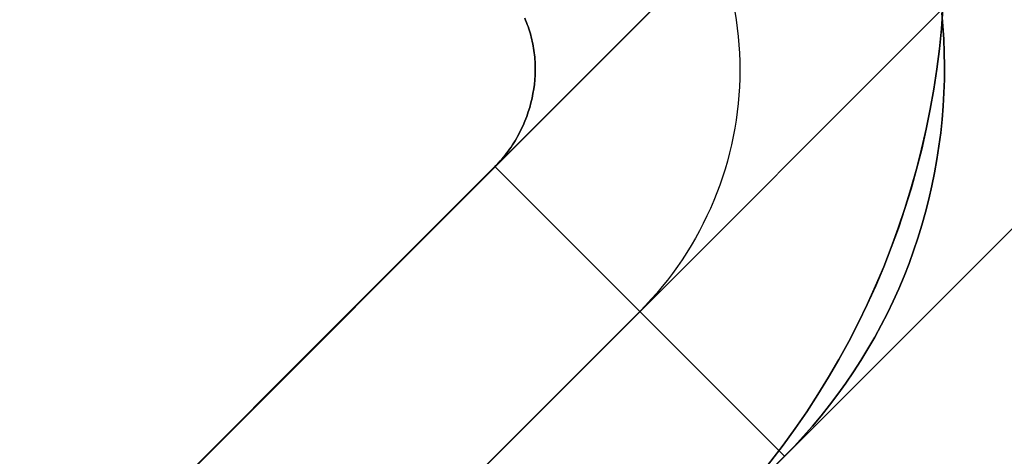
# Model space of a CAD drawing. Header units: millimetres. Extents: x -1690 to 192, y -898 to 54.
# Tile 177 of 256: x 177.5 to 181.11, y -875.9 to -874.3. Entities that reach past the tile are written whole.
import ezdxf

# ---------------------------------------------------------------- set-up
doc = ezdxf.new("R2010")
doc.units = ezdxf.units.MM
doc.header["$MEASUREMENT"] = 0
doc.layers.add('OVIDIO 186x93x72h', color=7, linetype='Continuous')

msp = doc.modelspace()

# ---------------------------------------------------------------- linework, layer by layer
at = {"layer": 'OVIDIO 186x93x72h', "extrusion": (-0.000231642, 0.999884, 0.015217)}
for points in [[(-179.1863, 730.5884), (-190.1492, 10.4913)], [(-180.6862, 730.6054), (-191.649, 10.5151)]]:
    msp.add_lwpolyline(points, dxfattribs=at)
at = {"layer": 'OVIDIO 186x93x72h'}
for points in [[(190.2025, -863.879), (157.6762, -896.4053)], [(157.6762, -896.4053), (190.2025, -863.879)], [(158.2065, -896.9356), (190.7328, -864.4093)], [(191.2631, -864.9397), (158.7369, -897.4659)], [(158.7369, -897.4659), (191.2631, -864.9397)], [(163.1563, -890.9252), (184.7224, -869.3591)], [(164.2169, -891.9859), (185.7831, -870.4197)], [(180.883, -874.2612), (180.8774, -874.3347), (180.87, -874.4083), (180.8607, -874.482), (180.8496, -874.5556), (180.8366, -874.6292), (180.8218, -874.7025), (180.8051, -874.7757), (180.7865, -874.8485), (180.7661, -874.921), (180.7438, -874.993), (180.7197, -875.0646), (180.6939, -875.1355), (180.6662, -875.2058), (180.6367, -875.2753), (180.6055, -875.3441), (180.5727, -875.412), (180.5381, -875.479), (180.502, -875.5451), (180.4642, -875.6101), (180.4249, -875.674), (180.3841, -875.7368), (180.3419, -875.7984), (180.2983, -875.8587), (180.2533, -875.9178)], [(180.2534, -875.9178), (180.2983, -875.8588), (180.342, -875.7984), (180.3842, -875.7368), (180.425, -875.6741), (180.4643, -875.6102), (180.5021, -875.5452), (180.5383, -875.4791), (180.5728, -875.4121), (180.6057, -875.3442), (180.6369, -875.2754), (180.6664, -875.2059), (180.6941, -875.1356), (180.72, -875.0647), (180.7441, -874.9932), (180.7664, -874.9212), (180.7868, -874.8487), (180.8054, -874.7758), (180.8221, -874.7027), (180.837, -874.6293), (180.85, -874.5558), (180.8611, -874.4821), (180.8704, -874.4085), (180.8778, -874.3349), (180.8834, -874.2614)], [(180.8834, -874.2614), (180.8778, -874.3349), (180.8704, -874.4085), (180.8611, -874.4821), (180.85, -874.5558), (180.837, -874.6293), (180.8221, -874.7027), (180.8054, -874.7758), (180.7868, -874.8487), (180.7664, -874.9212), (180.7441, -874.9932), (180.72, -875.0647), (180.6941, -875.1356), (180.6664, -875.2059), (180.6369, -875.2754), (180.6057, -875.3442), (180.5728, -875.4121), (180.5383, -875.4791), (180.5021, -875.5452), (180.4643, -875.6102), (180.425, -875.6741), (180.3842, -875.7368), (180.342, -875.7984), (180.2983, -875.8588), (180.2534, -875.9178)], [(168.6364, -885.4451), (179.2423, -874.8392)], [(179.2423, -874.8392), (168.6364, -885.4451)], [(180.303, -875.8998), (179.2423, -874.8392)], [(179.2423, -874.8392), (180.303, -875.8998)], [(180.303, -875.8998), (179.2426, -874.8395)], [(169.1667, -885.9755), (179.7727, -875.3695)], [(180.303, -875.8998), (169.697, -886.5058)]]:
    msp.add_lwpolyline(points, dxfattribs=at)
at = {"layer": 'OVIDIO 186x93x72h', "extrusion": (0.999884, -0.000231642, 0.015217)}
for points in [[(-874.7976, 714.5599), (-863.8349, -5.5235)], [(-863.8349, -5.5235), (-874.7976, 714.5599)], [(-864.8953, -5.5396), (-875.858, 714.5437)], [(-875.858, 714.5437), (-864.8953, -5.5396)]]:
    msp.add_lwpolyline(points, dxfattribs=at)
at = {"layer": 'OVIDIO 186x93x72h', "extrusion": (0, 1.52163e-08, 1)}
for points in [[(180.889, -874.0421), (180.8888, -874.1149), (180.8868, -874.188), (180.8831, -874.2613), (180.8775, -874.3348), (180.8701, -874.4084), (180.8608, -874.4821), (180.8497, -874.5557), (180.8367, -874.6292), (180.8219, -874.7026), (180.8052, -874.7758), (180.7866, -874.8486), (180.7662, -874.9211), (180.7439, -874.9931), (180.7198, -875.0646), (180.6939, -875.1355), (180.6662, -875.2058), (180.6368, -875.2754), (180.6056, -875.3441), (180.5727, -875.4121), (180.5382, -875.4791), (180.502, -875.5451), (180.4642, -875.6101), (180.425, -875.674), (180.3842, -875.7368), (180.3419, -875.7984), (180.2983, -875.8587), (180.2533, -875.9178), (180.2071, -875.9756), (180.1596, -876.0319), (180.1109, -876.0869), (180.0611, -876.1404), (180.0103, -876.1925)], [(180.0103, -876.1925), (180.0611, -876.1404), (180.1109, -876.0869), (180.1596, -876.0319), (180.2071, -875.9756), (180.2533, -875.9178), (180.2983, -875.8587), (180.3419, -875.7984), (180.3842, -875.7368), (180.425, -875.674), (180.4642, -875.6101), (180.502, -875.5451), (180.5382, -875.4791), (180.5727, -875.4121), (180.6056, -875.3441), (180.6368, -875.2754), (180.6662, -875.2058), (180.6939, -875.1355), (180.7198, -875.0646), (180.7439, -874.9931), (180.7662, -874.9211), (180.7866, -874.8486), (180.8052, -874.7758), (180.8219, -874.7026), (180.8367, -874.6292), (180.8497, -874.5557), (180.8608, -874.4821), (180.8701, -874.4084), (180.8775, -874.3348), (180.8831, -874.2613), (180.8868, -874.188), (180.8888, -874.1149), (180.889, -874.0421)]]:
    msp.add_lwpolyline(points, dxfattribs=at)
at = {"layer": 'OVIDIO 186x93x72h', "extrusion": (0.000134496, 1, 2.04719e-06)}
msp.add_lwpolyline([(-181.0067, 717.3754), (-179.5073, 717.3525)], dxfattribs=at)
at = {"layer": 'OVIDIO 186x93x72h', "extrusion": (-0.00761, 0.003153, 0.999966)}
msp.add_lwpolyline([(186.1904, -877.5039), (184.805, -876.93)], dxfattribs=at)
at = {"layer": 'OVIDIO 186x93x72h'}
for points in [[(180.1208, -874.2716, 717.3604), (180.1257, -874.3019, 717.3606), (180.1298, -874.3323, 717.3609), (180.1332, -874.3628, 717.3611), (180.1358, -874.3934, 717.3614), (180.1377, -874.424, 717.3616), (180.1388, -874.4547, 717.3619), (180.1392, -874.4854, 717.3622), (180.1388, -874.5161, 717.3625), (180.1377, -874.5467, 717.3627), (180.1358, -874.5773, 717.363), (180.1331, -874.6079, 717.3633), (180.1297, -874.6384, 717.3637), (180.1256, -874.6688, 717.364), (180.1207, -874.6991, 717.3643), (180.115, -874.7293, 717.3646), (180.1087, -874.7593, 717.3649), (180.1016, -874.7892, 717.3653), (180.0938, -874.8189, 717.3656), (180.0852, -874.8483, 717.366), (180.076, -874.8776, 717.3663), (180.066, -874.9066, 717.3667), (180.0553, -874.9354, 717.367), (180.0439, -874.9639, 717.3674), (180.0318, -874.9921, 717.3678), (180.019, -875.02, 717.3681), (180.0055, -875.0476, 717.3685), (179.9914, -875.0748, 717.3689), (179.9766, -875.1017, 717.3693), (179.9611, -875.1282, 717.3697), (179.945, -875.1543, 717.37), (179.9282, -875.1801, 717.3704), (179.9109, -875.2054, 717.3708), (179.8929, -875.2303, 717.3712), (179.8743, -875.2547, 717.3716), (179.8551, -875.2787, 717.372), (179.8354, -875.3021, 717.3724), (179.815, -875.3251, 717.3728), (179.7942, -875.3476, 717.3732), (179.7727, -875.3696, 717.3736)], [(179.3516, -874.296, 717.3468), (179.3548, -874.3036, 717.3462), (179.3578, -874.3112, 717.3456), (179.3607, -874.3189, 717.345), (179.3635, -874.3266, 717.3446), (179.3661, -874.3344, 717.3442), (179.3686, -874.3422, 717.3439), (179.371, -874.35, 717.3437), (179.3732, -874.3579, 717.3435), (179.3753, -874.3658, 717.3435), (179.3773, -874.3738, 717.3434), (179.3791, -874.3818, 717.3435), (179.3808, -874.3898, 717.3436), (179.3823, -874.3979, 717.3437), (179.3837, -874.4059, 717.344), (179.385, -874.4141, 717.3442), (179.3861, -874.4222, 717.3445), (179.3871, -874.4303, 717.3449), (179.3879, -874.4385, 717.3453), (179.3886, -874.4467, 717.3457), (179.3891, -874.455, 717.3462), (179.3896, -874.4632, 717.3467), (179.3898, -874.4715, 717.3472), (179.3899, -874.4798, 717.3477), (179.3899, -874.4881, 717.3483), (179.3894, -874.5048, 717.3495), (179.3884, -874.5215, 717.3508), (179.3867, -874.5382, 717.3521), (179.3845, -874.555, 717.3535), (179.3817, -874.5718, 717.3548), (179.3783, -874.5887, 717.3561), (179.3743, -874.6055, 717.3573), (179.3697, -874.6223, 717.3585), (179.3645, -874.639, 717.3596), (179.3586, -874.6557, 717.3607), (179.3522, -874.6723, 717.3618), (179.3453, -874.6887, 717.3629), (179.3377, -874.7049, 717.3639), (179.3295, -874.721, 717.3649), (179.3251, -874.7289, 717.3654), (179.3207, -874.7368, 717.366), (179.316, -874.7447, 717.3665), (179.3113, -874.7524, 717.367), (179.3064, -874.7601, 717.3675), (179.3013, -874.7677, 717.368), (179.2961, -874.7753, 717.3685), (179.2907, -874.7827, 717.3691), (179.2852, -874.7901, 717.3696), (179.2795, -874.7974, 717.3701), (179.2737, -874.8046, 717.3707), (179.2677, -874.8117, 717.3712), (179.2616, -874.8187, 717.3718), (179.2553, -874.8257, 717.3724), (179.2489, -874.8325, 717.373), (179.2423, -874.8392, 717.3736)], [(179.2423, -874.8392, 717.3736), (179.2489, -874.8325, 717.373), (179.2553, -874.8257, 717.3724), (179.2616, -874.8187, 717.3718), (179.2677, -874.8117, 717.3712), (179.2737, -874.8046, 717.3707), (179.2795, -874.7974, 717.3701), (179.2852, -874.7901, 717.3696), (179.2907, -874.7827, 717.3691), (179.2961, -874.7753, 717.3685), (179.3013, -874.7677, 717.368), (179.3064, -874.7601, 717.3675), (179.3113, -874.7524, 717.367), (179.316, -874.7447, 717.3665), (179.3207, -874.7368, 717.366), (179.3251, -874.7289, 717.3654), (179.3295, -874.721, 717.3649), (179.3377, -874.7049, 717.3639), (179.3453, -874.6887, 717.3629), (179.3522, -874.6723, 717.3618), (179.3586, -874.6557, 717.3607), (179.3645, -874.639, 717.3596), (179.3697, -874.6223, 717.3585), (179.3743, -874.6055, 717.3573), (179.3783, -874.5887, 717.3561), (179.3817, -874.5718, 717.3548), (179.3845, -874.555, 717.3535), (179.3867, -874.5382, 717.3521), (179.3884, -874.5215, 717.3508), (179.3894, -874.5048, 717.3495), (179.3899, -874.4881, 717.3483), (179.3899, -874.4798, 717.3477), (179.3898, -874.4715, 717.3472), (179.3896, -874.4632, 717.3467), (179.3891, -874.455, 717.3462), (179.3886, -874.4467, 717.3457), (179.3879, -874.4385, 717.3453), (179.3871, -874.4303, 717.3449), (179.3861, -874.4222, 717.3445), (179.385, -874.4141, 717.3442), (179.3837, -874.4059, 717.344), (179.3823, -874.3979, 717.3437), (179.3808, -874.3898, 717.3436), (179.3791, -874.3818, 717.3435), (179.3773, -874.3738, 717.3434), (179.3753, -874.3658, 717.3435), (179.3732, -874.3579, 717.3435), (179.371, -874.35, 717.3437), (179.3686, -874.3422, 717.3439), (179.3661, -874.3344, 717.3442), (179.3635, -874.3266, 717.3446), (179.3607, -874.3189, 717.345), (179.3578, -874.3112, 717.3456), (179.3548, -874.3036, 717.3462), (179.3516, -874.296, 717.3468)], [(180.8789, -874.2761, 717.3726), (180.8832, -874.3247, 717.3728), (180.8863, -874.3733, 717.3731), (180.8882, -874.4221, 717.3734), (180.8889, -874.471, 717.3736), (180.8885, -874.5199, 717.3738), (180.8869, -874.5689, 717.3739), (180.8841, -874.6178, 717.374), (180.8801, -874.6668, 717.3741), (180.875, -874.7157, 717.3741), (180.8687, -874.7645, 717.3742), (180.8612, -874.8132, 717.3741), (180.8525, -874.8617, 717.3741), (180.8427, -874.9101, 717.3741), (180.8317, -874.9582, 717.374), (180.8195, -875.0061, 717.3739), (180.8061, -875.0536, 717.3739), (180.7916, -875.1009, 717.3738), (180.7759, -875.1478, 717.3737), (180.759, -875.1944, 717.3736), (180.7409, -875.2405, 717.3736), (180.7217, -875.2862, 717.3735), (180.7013, -875.3314, 717.3735), (180.6797, -875.3761, 717.3735), (180.657, -875.4203, 717.3735), (180.6333, -875.4639, 717.3735), (180.6084, -875.5069, 717.3735), (180.5824, -875.5494, 717.3735), (180.5554, -875.5912, 717.3735), (180.5273, -875.6324, 717.3735), (180.4982, -875.6728, 717.3735), (180.4681, -875.7126, 717.3735), (180.437, -875.7516, 717.3735), (180.4049, -875.7899, 717.3736), (180.3719, -875.8273, 717.3736), (180.3379, -875.864, 717.3736), (180.303, -875.8998, 717.3736)], [(180.303, -875.8998, 717.3736), (180.3379, -875.864, 717.3736), (180.3719, -875.8273, 717.3736), (180.4049, -875.7899, 717.3736), (180.437, -875.7516, 717.3735), (180.4681, -875.7126, 717.3735), (180.4982, -875.6728, 717.3735), (180.5273, -875.6324, 717.3735), (180.5554, -875.5912, 717.3735), (180.5824, -875.5494, 717.3735), (180.6084, -875.5069, 717.3735), (180.6333, -875.4639, 717.3735), (180.657, -875.4203, 717.3735), (180.6797, -875.3761, 717.3735), (180.7013, -875.3314, 717.3735), (180.7217, -875.2862, 717.3735), (180.7409, -875.2405, 717.3736), (180.759, -875.1944, 717.3736), (180.7759, -875.1478, 717.3737), (180.7916, -875.1009, 717.3738), (180.8061, -875.0536, 717.3739), (180.8195, -875.0061, 717.3739), (180.8317, -874.9582, 717.374), (180.8427, -874.9101, 717.3741), (180.8525, -874.8617, 717.3741), (180.8612, -874.8132, 717.3741), (180.8687, -874.7645, 717.3742), (180.875, -874.7157, 717.3741), (180.8801, -874.6668, 717.3741), (180.8841, -874.6178, 717.374), (180.8869, -874.5689, 717.3739), (180.8885, -874.5199, 717.3738), (180.8889, -874.471, 717.3736), (180.8882, -874.4221, 717.3734), (180.8863, -874.3733, 717.3731), (180.8832, -874.3247, 717.3728), (180.8789, -874.2761, 717.3726)]]:
    msp.add_polyline3d(points, dxfattribs=at)

doc.saveas('drawing.dxf')
